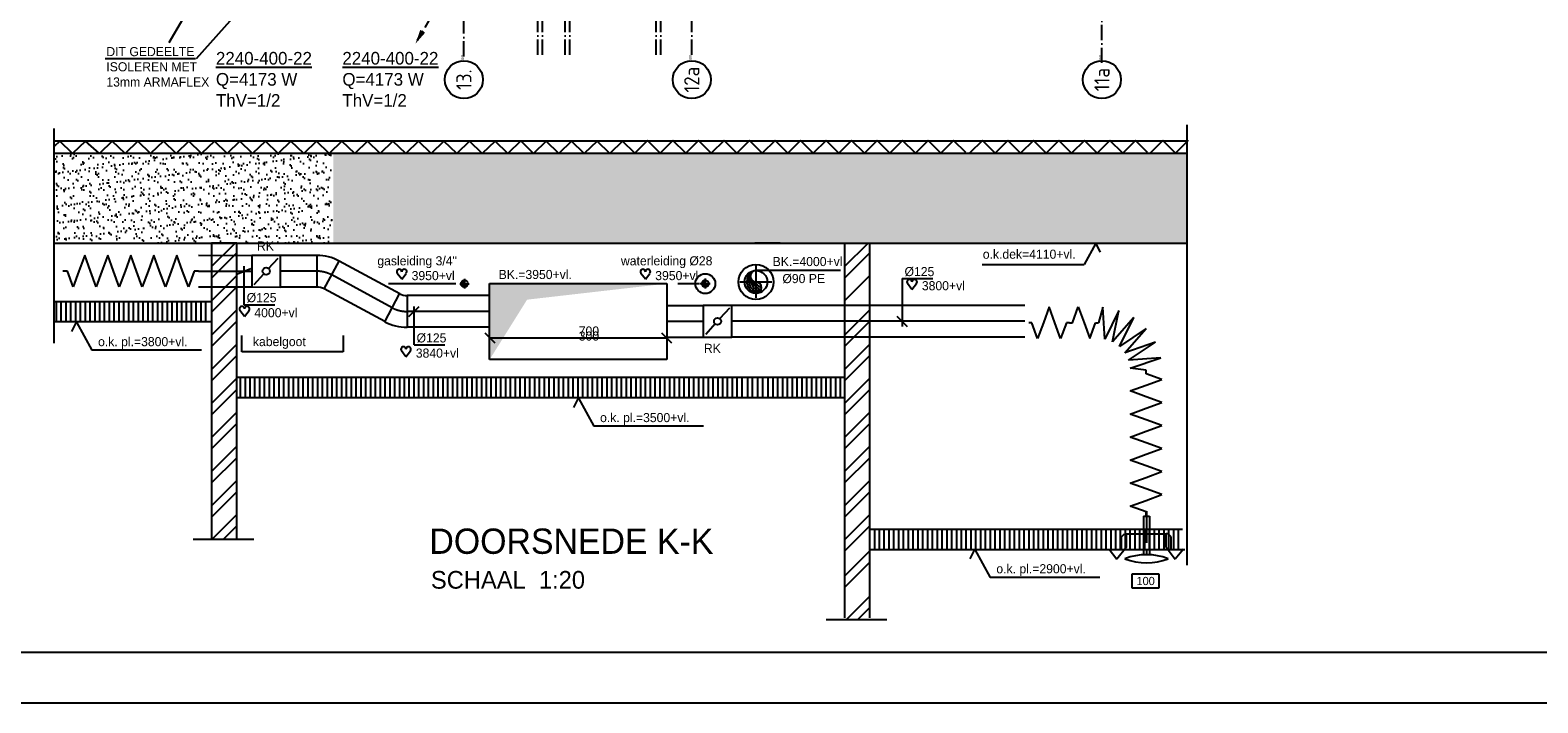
# Model space of a CAD drawing. Extents: x -41378 to 114803, y -24080 to 82188.
# Tile 4 of 137: x 7225 to 37000, y -1912 to 11378. Entities that reach past the tile are written whole.
import ezdxf
from ezdxf.enums import TextEntityAlignment as Align

# ---------------------------------------------------------------- set-up
doc = ezdxf.new("R2010")
doc.units = 0
doc.header["$LTSCALE"] = 50
for name, pattern in [('CENTER', [20, 12.5, -2.5, 2.5, -2.5]), ('CENTER2', [11.25, 7.5, -1.25, 1.25, -1.25]), ('CENTER4', [5, 3.125, -0.625, 0.625, -0.625]), ('DASHDOT', [9, 6, -1.5, 0, -1.5])]:
    doc.linetypes.add(name, pattern=pattern)
doc.layers.get('0').update_dxf_attribs({"linetype": 'CONTINUOUS'})
for name, color, linetype in [('00KAD025', 2, 'CONTINUOUS'), ('00KAD070', 5, 'CONTINUOUS'), ('AL$7----_STRAMIEN', 1, 'DASHDOT'), ('ALN-----_BLOCKNAAM', 2, 'CONTINUOUS'), ('BOUW', 8, 'CONTINUOUS'), ('WI561---', 1, 'CONTINUOUS'), ('WL5332--', 4, 'CONTINUOUS'), ('WL561---_AANVOER', 4, 'CONTINUOUS'), ('WL561---_RETOUR', 4, 'CONTINUOUS'), ('WL570---', 3, 'CONTINUOUS'), ('WL570---_HARTLIJN', 7, 'CONTINUOUS'), ('WL570---_RETOUR', 3, 'CONTINUOUS'), ('WL570---_TOEVOER', 3, 'CONTINUOUS'), ('WM521---', 1, 'CONTINUOUS'), ('WM561---', 1, 'CONTINUOUS'), ('WM570---', 1, 'CONTINUOUS')]:
    doc.layers.add(name, color=color, linetype=linetype)
doc.layers.get('0').freeze()
doc.styles.add('BURO-018', font='BUROFONT.shx', dxfattribs={"height": 90})
doc.styles.add('BURO-025', font='BUROFONT.shx', dxfattribs={"height": 250})
doc.styles.add('BURO-035', font='BUROFONT.shx', dxfattribs={"height": 350})
doc.styles.add('BURO-050', font='BUROFONT.shx', dxfattribs={"height": 500})
doc.styles.get("Standard").update_dxf_attribs({"font": 'ISOCP'})
pattern_1 = [(37.5, (155872, 54031.05), (-8.00016, 244.70662), [0, -193.04, 0, -215.9, 0, -206.375]), (7.5, (155872, 54031.05), (224.76164, 358.41255), [0, -104.14, 0, -173.99, 0, -66.675]), (327.5, (155715.8, 54031.05), (395.49619, 0.7186), [0, -63.5, 0, -228.6, 0, -298.45]), (317.5, (155715.8, 54031.05), (381.7782, 111.46466), [0, -31.75, 0, -149.86, 0, -171.45])]

# ---------------------------------------------------------------- blocks, each defined once
blk = doc.blocks.new('1011')
at = {"layer": 'AL$7----_STRAMIEN', "color": 7, "linetype": 'CONTINUOUS'}
blk.add_circle((-750, 0), 750, dxfattribs=at)
at = {"layer": 'ALN-----_BLOCKNAAM', "linetype": 'CONTINUOUS'}
blk.add_text('1011', height=100, dxfattribs=at).set_placement((0, 0))
blk = doc.blocks.new('LDV2108')
at = {"color": 0, "linetype": 'CONTINUOUS'}
for p, q in [((-0.25, -0.43), (-1.19, -2.06)), ((-2.87, -4.98), (-3.81, -6.6)), ((-1.56, -2.71), (-2.5, -4.33)), ((-4.19, -7.25), (-5.12, -8.88)), ((-5.5, -9.53), (-6.44, -11.15))]:
    blk.add_line(p, q, dxfattribs=at)
blk.add_lwpolyline([(-6.75, -11.69, 0, 1, 0), (-5.5, -9.53, 1, 1, 0)], format="xyseb", dxfattribs=at)
blk.add_circle((0, 0), 0.5, dxfattribs=at)
blk = doc.blocks.new('LDV4107')
at = {"color": 0, "linetype": 'CONTINUOUS'}
blk.add_line((-0.25, -0.43), (-6.75, -11.69), dxfattribs=at)
blk.add_lwpolyline([(-0.25, -0.43, 0, 1, 0), (-1.5, -2.6, 1, 1, 0)], format="xyseb", dxfattribs=at)
blk.add_circle((0, 0), 0.5, dxfattribs=at)
blk = doc.blocks.new('CVRINFO2')
at = {"color": 0, "linetype": 'CONTINUOUS', "style": 'BURO-025'}
for tag, p in [('CV_TEXT125', (0, 0)), ('CV_TEXT225', (0, -4.17)), ('CV_TEXT325', (0, -8.33)), ('CV_TEXT425', (0, -12.5))]:
    blk.add_attdef(tag, p, '', height=2.5, dxfattribs=at)
blk = doc.blocks.new('HART')
at = {"color": 1}
for q in [(-40, 52), (40, 52)]:
    blk.add_line((0, 0), q, dxfattribs=at)
for centre, start, end in [((-22, 66), 0, 217.1867), ((22, 66), 322.8133, 180)]:
    blk.add_arc(centre, 22.1, start, end, dxfattribs=at)
blk = doc.blocks.new('LU-2-KIZ')
at = {"color": 0, "linetype": 'CONTINUOUS'}
for p, q in [((-0.5, 0.5), (0.5, 0.5)), ((-0.5, -0.5), (-0.5, 0.5)), ((0.5, 0.5), (0.5, -0.5)), ((0.5, -0.5), (-0.5, -0.5))]:
    blk.add_line(p, q, dxfattribs=at)
for points in [[(-0.5, 0.5), (-0.2887, 0.2887), (0.5, 0.5)], [(-0.5, 0.5), (-0.2887, 0.2887), (-0.5, -0.5)]]:
    blk.add_solid(points, dxfattribs=at)
blk = doc.blocks.new('LU-1D-K-7D')
at = {"color": 0, "linetype": 'CONTINUOUS'}
for p, q in [((-0.5, 62.5), (0.5, 62.5)), ((-0.5, -62.5), (0.5, -62.5))]:
    blk.add_line(p, q, dxfattribs=at)
at = {"layer": 'WL570---_HARTLIJN', "linetype": 'CENTER2'}
blk.add_line((-0.5, 0), (0.5, 0), dxfattribs=at)
blk = doc.blocks.new('LU-1D-B--1-7D1C7D')
at = {"color": 0, "linetype": 'CONTINUOUS'}
for p, q in [((-31.2, -62.5), (-31.2, 62.5)), ((56.9, 40.6), (-1.8, -69.8))]:
    blk.add_line(p, q, dxfattribs=at)
for radius in [187.5, 62.5]:
    blk.add_arc((-31.2, -125), radius, 62, 90, dxfattribs=at)
at = {"layer": 'WL570---_HARTLIJN', "linetype": 'CENTER4'}
blk.add_arc((-31.2, -125), 125, 62, 90, dxfattribs=at)
blk = doc.blocks.new('LU-1D-B-1-7D1C7D')
at = {"color": 0, "linetype": 'CONTINUOUS'}
for p, q in [((-31.2, 62.5), (-31.2, -62.5)), ((56.9, -40.6), (-1.8, 69.8))]:
    blk.add_line(p, q, dxfattribs=at)
for radius in [62.5, 187.5]:
    blk.add_arc((-31.2, 125), radius, 270, 298, dxfattribs=at)
at = {"layer": 'WL570---_HARTLIJN', "linetype": 'CENTER4'}
blk.add_arc((-31.2, 125), 125, 270, 298, dxfattribs=at)
blk = doc.blocks.new('LU-1D-KL1-7D71')
at = {"color": 0, "linetype": 'CONTINUOUS'}
for p, q in [((-56.5, 62.5), (-56.5, -62.5)), ((56.5, 62.5), (-56.5, 62.5)), ((56.5, -62.5), (56.5, 62.5)), ((47, 52), (9.5, 10.5)), ((-9.5, -10.5), (-47, -52)), ((-56.5, -62.5), (56.5, -62.5))]:
    blk.add_line(p, q, dxfattribs=at)
blk.add_circle((0, 0), 14.1, dxfattribs=at)
blk = doc.blocks.new('LU-1D-F-7D218')
at = {"color": 0, "linetype": 'CONTINUOUS'}
for p, q in [((-250.2, 0), (-227.5, 62.5)), ((-227.5, 62.5), (-204.7, 0)), ((-159.2, 0), (-136.5, 62.5)), ((-136.5, 62.5), (-113.7, 0)), ((-68.2, 0), (-45.5, 62.5)), ((-45.5, 62.5), (-22.7, 0)), ((22.7, 0), (45.5, 62.5)), ((45.5, 62.5), (68.2, 0)), ((113.7, 0), (136.5, 62.5)), ((136.5, 62.5), (159.2, 0)), ((204.7, 0), (227.5, 62.5)), ((227.5, 62.5), (250.2, 0)), ((-268, 0), (-250.2, 0)), ((-204.7, 0), (-182, -62.5)), ((-182, -62.5), (-159.2, 0)), ((-113.7, 0), (-91, -62.5)), ((-91, -62.5), (-68.2, 0)), ((-22.7, 0), (0, -62.5)), ((0, -62.5), (22.7, 0)), ((68.2, 0), (91, -62.5)), ((91, -62.5), (113.7, 0)), ((159.2, 0), (182, -62.5)), ((182, -62.5), (204.7, 0)), ((250.2, 0), (268, 0))]:
    blk.add_line(p, q, dxfattribs=at)
blk = doc.blocks.new('LU-1-KI2')
at = {"color": 0, "linetype": 'CONTINUOUS'}
blk.add_circle((0, 0), 0.5, dxfattribs=at)
for centre, start, end in [((0.098, 0.01), 122.9221, 266.96282), ((0.191, 0.038), 151.65219, 263.78191), ((0.278, 0.084), 174.6069, 260.27165), ((0.354, 0.146), 192.3501, 256.12328), ((0.416, 0.222), 206.10279, 250.64194)]:
    blk.add_arc(centre, 0.5, start, end, dxfattribs=at)
at = {"layer": 'WL570---_HARTLIJN', "linetype": 'CENTER4'}
for p, q in [((0, 0.7), (0, -0.7)), ((-0.7, 0), (0.7, 0))]:
    blk.add_line(p, q, dxfattribs=at)
at = {"layer": 'WL570---_HARTLIJN', "color": 0, "linetype": 'CONTINUOUS'}
for centre, start, end in [((0, 0.25), 90, 270), ((0, -0.25), 270, 90)]:
    blk.add_arc(centre, 0.25, start, end, dxfattribs=at)
blk = doc.blocks.new('LU-ORND')
at = {"color": 0, "linetype": 'CONTINUOUS'}
for p, q in [((-3, 1.5), (-3, -1.5)), ((3, 1.5), (-3, 1.5)), ((3, -1.5), (3, 1.5)), ((-3, -1.5), (3, -1.5))]:
    blk.add_line(p, q, dxfattribs=at)
blk = doc.blocks.new('LU-1D-BF-1-7D5ABB')
at = {"color": 0, "linetype": 'CONTINUOUS'}
for p, q in [((62, 171.1), (0, 187.5)), ((20.4, 48.6), (-75.4, 132.2)), ((-75.4, 132.2), (49.2, 107.1)), ((-64.9, 163.1), (62, 171.1)), ((49.2, 107.1), (-64.9, 163.1)), ((-187.5, 0), (-179.3, 62.8)), ((-179.3, 62.8), (-138.7, -57.7)), ((-138.7, -57.7), (-147.3, 69.1)), ((-147.3, 69.1), (-76.9, -36.7)), ((-76.9, -36.7), (-118.1, 83.6)), ((-118.1, 83.6), (-22.7, -0.5)), ((-22.7, -0.5), (-93.5, 105.1)), ((-93.5, 105.1), (20.4, 48.6))]:
    blk.add_line(p, q, dxfattribs=at)
blk = doc.blocks.new('LU-1D-F-7D23D')
at = {"color": 0, "linetype": 'CONTINUOUS'}
for p, q in [((-273, 0), (-250.2, 62.5)), ((-250.2, 62.5), (-227.5, 0)), ((-182, 0), (-159.2, 62.5)), ((-159.2, 62.5), (-136.5, 0)), ((-91, 0), (-68.2, 62.5)), ((-68.2, 62.5), (-45.5, 0)), ((0, 0), (22.7, 62.5)), ((22.7, 62.5), (45.5, 0)), ((91, 0), (113.7, 62.5)), ((113.7, 62.5), (136.5, 0)), ((182, 0), (204.7, 62.5)), ((204.7, 62.5), (227.5, 0)), ((-286.7, 0), (-273, 0)), ((-227.5, 0), (-204.7, -62.5)), ((-204.7, -62.5), (-182, 0)), ((-136.5, 0), (-113.7, -62.5)), ((-113.7, -62.5), (-91, 0)), ((-45.5, 0), (-22.7, -62.5)), ((-22.7, -62.5), (0, 0)), ((45.5, 0), (68.2, -62.5)), ((68.2, -62.5), (91, 0)), ((136.5, 0), (159.2, -62.5)), ((159.2, -62.5), (182, 0)), ((227.5, 0), (250.2, -62.5)), ((250.2, -62.5), (273, 0)), ((273, 0), (286.7, 0))]:
    blk.add_line(p, q, dxfattribs=at)
blk = doc.blocks.new('LU-1D-F-7D73')
at = {"color": 0, "linetype": 'CONTINUOUS'}
for p, q in [((-45.5, 0), (-22.7, 62.5)), ((-22.7, 62.5), (0, 0)), ((-57.5, 0), (-45.5, 0)), ((0, 0), (22.7, -62.5)), ((22.7, -62.5), (45.5, 0)), ((45.5, 0), (57.5, 0))]:
    blk.add_line(p, q, dxfattribs=at)
blk = doc.blocks.new('LU-1D-F-7DA1')
at = {"color": 0, "linetype": 'CONTINUOUS'}
for p, q in [((-68.2, 0), (-45.5, 62.5)), ((-45.5, 62.5), (-22.7, 0)), ((22.7, 0), (45.5, 62.5)), ((45.5, 62.5), (68.2, 0)), ((-80.5, 0), (-68.2, 0)), ((-22.7, 0), (0, -62.5)), ((0, -62.5), (22.7, 0)), ((68.2, 0), (80.5, 0))]:
    blk.add_line(p, q, dxfattribs=at)
blk = doc.blocks.new('*U465', base_point=(11451, 6704))
at = {"color": 0, "linetype": 'CONTINUOUS'}
for p, q in [((11321, 6962), (11582, 7070)), ((11451, 6354), (11452, 7116)), ((11451, 6354), (12057, 6354))]:
    blk.add_line(p, q, dxfattribs=at)
at = {"layer": 'WM570---', "color": 1, "linetype": 'CONTINUOUS', "style": 'BURO-018'}
blk.add_text('%%c125', height=180, dxfattribs=at).set_placement((11501, 6404))
blk = doc.blocks.new('*U466', base_point=(24443, 6338))
at = {"color": 0, "linetype": 'CONTINUOUS'}
for p, q in [((24443, 6868), (24443, 5926)), ((24443, 6868), (25049, 6868)), ((24343, 6125), (24543, 5926))]:
    blk.add_line(p, q, dxfattribs=at)
at = {"layer": 'WM570---', "color": 1, "linetype": 'CONTINUOUS', "style": 'BURO-018'}
blk.add_text('%%c125', height=180, dxfattribs=at).set_placement((24493, 6918))
blk = doc.blocks.new('*U467', base_point=(14807, 5508))
at = {"color": 0, "linetype": 'CONTINUOUS'}
for p, q in [((14707, 5721), (14906, 5920)), ((14807, 5158), (14807, 5920)), ((14807, 5158), (15413, 5158))]:
    blk.add_line(p, q, dxfattribs=at)
at = {"layer": 'WM570---', "color": 1, "linetype": 'CONTINUOUS', "style": 'BURO-018'}
blk.add_text('%%c125', height=180, dxfattribs=at).set_placement((14857, 5208))

msp = doc.modelspace()

# ---------------------------------------------------------------- hatches: boundary and pattern name
at = {"layer": 'WL570---_RETOUR'}
h = msp.add_hatch(dxfattribs=at)
h.set_pattern_fill('AR-SAND', color=8, scale=5, style=0)
h.set_pattern_definition(pattern_1)
h.paths.add_polyline_path([(13212.1, 7170.3), (13212.1, 8937.9), (12440.4, 8937.9), (7701.1, 8937.9), (7701.1, 7170.3)])
h = msp.add_hatch(dxfattribs=at)
h.set_pattern_fill('AR-SAND', color=8, scale=5, style=0)
h.set_pattern_definition(pattern_1)
h.paths.add_polyline_path([(29820.5, 7170.3), (30074.7, 7170.3), (30074.7, 8937.9), (29820.5, 8937.9)])
h.paths.add_polyline_path([(29820.5, 7170.3), (29820.5, 8937.9), (27133.9, 8937.9), (27133.9, 7170.3)])
h.paths.add_polyline_path([(27133.9, 7170.3), (27133.9, 8937.9), (22746.3, 8937.9), (22746.3, 7170.3)])
h.paths.add_polyline_path([(22746.3, 7170.3), (22746.3, 8937.9), (19117.6, 8937.9), (19117.6, 7170.3)])
h.paths.add_polyline_path([(19117.6, 7170.3), (19117.6, 8937.9), (16486.1, 8937.9), (13212.1, 8937.9), (13212.1, 7170.3), (16891.6, 7170.3)])

# ---------------------------------------------------------------- linework, layer by layer
at = {"layer": '00KAD025', "linetype": 'CONTINUOUS'}
msp.add_line((-41378.4, -1912.4), (114803.4, -1912.4), dxfattribs=at)
at = {"layer": '00KAD070', "linetype": 'CONTINUOUS'}
msp.add_line((-40378.4, -912.4), (113803.4, -912.4), dxfattribs=at)
at = {"layer": 'AL$7----_STRAMIEN'}
for points in [[(17250, 10891), (17250, 48830.7)], [(17341, 10891), (17341, 48830.7)], [(17791, 10891), (17791, 48830.7)], [(17882, 10891), (17882, 48830.7)], [(19591, 10891), (19591, 48830.7)], [(19682, 10891), (19682, 48830.7)], [(20291, 10891), (20291, 48830.7)], [(28391, 10731.1), (28391, 48830.7)]]:
    msp.add_lwpolyline(points, dxfattribs=at)
at = {"layer": 'AL$7----_STRAMIEN', "color": 1}
msp.add_lwpolyline([(15791, 10859.1), (15791, 23614.5)], dxfattribs=at)
at = {"layer": 'BOUW'}
for p, q in [((7701.1, 5194), (7701.1, 9434.8)), ((30074.7, 807.3), (30074.7, 9509.8)), ((12440.4, 9187.9), (7701.1, 9187.9)), ((12440.4, 8937.9), (7701.1, 8937.9)), ((16891.6, 9187.9), (12440.4, 9187.9)), ((16891.6, 8937.9), (12440.4, 8937.9)), ((30074.7, 8937.9), (16486.1, 8937.9)), ((30074.7, 9187.9), (16865.6, 9187.9)), ((7701.1, 7170.3), (16891.6, 7170.3)), ((16509.9, 7170.3), (30074.7, 7170.3)), ((7743.9, 5620.3), (7743.9, 6013.4)), ((7839.1, 5620.3), (7839.1, 6013.4)), ((7934.4, 5620.3), (7934.4, 6013.4)), ((8029.6, 5620.3), (8029.6, 6013.4)), ((8124.9, 5620.3), (8124.9, 6013.4)), ((8220.1, 5620.3), (8220.1, 6013.4)), ((8315.4, 5620.3), (8315.4, 6013.4)), ((8410.6, 5620.3), (8410.6, 6013.4)), ((8505.9, 5620.3), (8505.9, 6013.4)), ((8601.1, 5620.3), (8601.1, 6013.4)), ((8696.4, 5620.3), (8696.4, 6013.4)), ((8791.6, 5620.3), (8791.6, 6013.4)), ((8886.9, 5620.3), (8886.9, 6013.4)), ((8982.1, 5620.3), (8982.1, 6013.4)), ((9077.4, 5620.3), (9077.4, 6013.4)), ((9172.6, 5620.3), (9172.6, 6013.4)), ((9267.9, 5620.3), (9267.9, 6013.4)), ((9363.1, 5620.3), (9363.1, 6013.4)), ((9458.4, 5620.3), (9458.4, 6013.4)), ((9553.6, 5620.3), (9553.6, 6013.4)), ((9648.9, 5620.3), (9648.9, 6013.4)), ((9744.1, 5620.3), (9744.1, 6013.4)), ((9839.4, 5620.3), (9839.4, 6013.4)), ((9934.6, 5620.3), (9934.6, 6013.4)), ((10029.9, 5620.3), (10029.9, 6013.4)), ((10125.1, 5620.3), (10125.1, 6013.4)), ((10220.4, 5620.3), (10220.4, 6013.4)), ((10315.6, 5620.3), (10315.6, 6013.4)), ((10410.9, 5620.3), (10410.9, 6013.4)), ((10506.1, 5620.3), (10506.1, 6013.4)), ((10601.4, 5620.3), (10601.4, 6013.4)), ((10696.6, 5620.3), (10696.6, 6013.4)), ((11379.5, 4120.3), (11379.5, 4513.4)), ((11474.7, 4120.3), (11474.7, 4513.4)), ((11570, 4120.3), (11570, 4513.4)), ((11665.2, 4120.3), (11665.2, 4513.4)), ((11760.5, 4120.3), (11760.5, 4513.4)), ((11855.7, 4120.3), (11855.7, 4513.4)), ((11951, 4120.3), (11951, 4513.4)), ((12046.2, 4120.3), (12046.2, 4513.4)), ((12141.5, 4120.3), (12141.5, 4513.4)), ((12236.7, 4120.3), (12236.7, 4513.4)), ((12332, 4120.3), (12332, 4513.4)), ((12427.2, 4120.3), (12427.2, 4513.4)), ((12522.5, 4120.3), (12522.5, 4513.4)), ((12617.7, 4120.3), (12617.7, 4513.4)), ((12713, 4120.3), (12713, 4513.4)), ((12808.2, 4120.3), (12808.2, 4513.4)), ((12903.5, 4120.3), (12903.5, 4513.4)), ((12998.7, 4120.3), (12998.7, 4513.4)), ((13094, 4120.3), (13094, 4513.4)), ((13189.2, 4120.3), (13189.2, 4513.4)), ((13284.5, 4120.3), (13284.5, 4513.4)), ((13379.7, 4120.3), (13379.7, 4513.4)), ((13475, 4120.3), (13475, 4513.4)), ((13570.2, 4120.3), (13570.2, 4513.4)), ((13665.5, 4120.3), (13665.5, 4513.4)), ((13760.7, 4120.3), (13760.7, 4513.4)), ((13856, 4120.3), (13856, 4513.4)), ((13951.2, 4120.3), (13951.2, 4513.4)), ((14046.5, 4120.3), (14046.5, 4513.4)), ((14141.7, 4120.3), (14141.7, 4513.4)), ((14237, 4120.3), (14237, 4513.4)), ((14332.2, 4120.3), (14332.2, 4513.4)), ((14427.5, 4120.3), (14427.5, 4513.4)), ((14522.7, 4120.3), (14522.7, 4513.4)), ((14618, 4120.3), (14618, 4513.4)), ((14713.2, 4120.3), (14713.2, 4513.4)), ((14808.5, 4120.3), (14808.5, 4513.4)), ((14903.7, 4120.3), (14903.7, 4513.4)), ((14999, 4120.3), (14999, 4513.4)), ((15094.2, 4120.3), (15094.2, 4513.4)), ((15189.5, 4120.3), (15189.5, 4513.4)), ((15284.7, 4120.3), (15284.7, 4513.4)), ((15380, 4120.3), (15380, 4513.4)), ((15475.2, 4120.3), (15475.2, 4513.4)), ((15570.5, 4120.3), (15570.5, 4513.4)), ((15665.7, 4120.3), (15665.7, 4513.4)), ((15761, 4120.3), (15761, 4513.4)), ((15856.2, 4120.3), (15856.2, 4513.4)), ((15951.5, 4120.3), (15951.5, 4513.4)), ((16046.7, 4120.3), (16046.7, 4513.4)), ((16142, 4120.3), (16142, 4513.4)), ((16237.2, 4120.3), (16237.2, 4513.4)), ((16332.5, 4120.3), (16332.5, 4513.4)), ((16427.7, 4120.3), (16427.7, 4513.4)), ((16523, 4120.3), (16523, 4513.4)), ((16618.2, 4120.3), (16618.2, 4513.4)), ((16713.5, 4120.3), (16713.5, 4513.4)), ((16808.7, 4120.3), (16808.7, 4513.4)), ((16904, 4120.3), (16904, 4513.4)), ((16999.2, 4120.3), (16999.2, 4513.4)), ((17094.5, 4120.3), (17094.5, 4513.4)), ((17189.7, 4120.3), (17189.7, 4513.4)), ((17285, 4120.3), (17285, 4513.4)), ((17380.2, 4120.3), (17380.2, 4513.4)), ((17475.5, 4120.3), (17475.5, 4513.4)), ((17570.7, 4120.3), (17570.7, 4513.4)), ((17666, 4120.3), (17666, 4513.4)), ((17761.2, 4120.3), (17761.2, 4513.4)), ((17856.5, 4120.3), (17856.5, 4513.4)), ((17951.7, 4120.3), (17951.7, 4513.4)), ((18047, 4120.3), (18047, 4513.4)), ((18142.2, 4120.3), (18142.2, 4513.4)), ((18237.5, 4120.3), (18237.5, 4513.4)), ((18332.7, 4120.3), (18332.7, 4513.4)), ((18428, 4120.3), (18428, 4513.4)), ((18523.2, 4120.3), (18523.2, 4513.4)), ((18618.5, 4120.3), (18618.5, 4513.4)), ((18713.7, 4120.3), (18713.7, 4513.4)), ((18809, 4120.3), (18809, 4513.4)), ((18904.2, 4120.3), (18904.2, 4513.4)), ((18999.5, 4120.3), (18999.5, 4513.4)), ((19094.7, 4120.3), (19094.7, 4513.4)), ((19190, 4120.3), (19190, 4513.4)), ((19285.2, 4120.3), (19285.2, 4513.4)), ((19380.5, 4120.3), (19380.5, 4513.4)), ((19475.7, 4120.3), (19475.7, 4513.4)), ((19571, 4120.3), (19571, 4513.4)), ((19666.2, 4120.3), (19666.2, 4513.4)), ((19761.5, 4120.3), (19761.5, 4513.4)), ((19856.7, 4120.3), (19856.7, 4513.4)), ((19952, 4120.3), (19952, 4513.4)), ((20047.2, 4120.3), (20047.2, 4513.4)), ((20142.5, 4120.3), (20142.5, 4513.4)), ((20237.7, 4120.3), (20237.7, 4513.4)), ((20333, 4120.3), (20333, 4513.4)), ((20428.2, 4120.3), (20428.2, 4513.4)), ((20523.5, 4120.3), (20523.5, 4513.4)), ((20618.7, 4120.3), (20618.7, 4513.4)), ((20714, 4120.3), (20714, 4513.4)), ((20809.2, 4120.3), (20809.2, 4513.4)), ((20904.5, 4120.3), (20904.5, 4513.4)), ((20999.7, 4120.3), (20999.7, 4513.4)), ((21095, 4120.3), (21095, 4513.4)), ((21190.2, 4120.3), (21190.2, 4513.4)), ((21285.5, 4120.3), (21285.5, 4513.4)), ((21395.3, 4120.3), (21395.3, 4513.4)), ((21490.5, 4120.3), (21490.5, 4513.4)), ((21597.2, 4120.3), (21597.2, 4513.4)), ((21692.4, 4120.3), (21692.4, 4513.4)), ((21802.3, 4120.3), (21802.3, 4513.4)), ((21897.5, 4120.3), (21897.5, 4513.4)), ((21992.8, 4120.3), (21992.8, 4513.4)), ((22088, 4120.3), (22088, 4513.4)), ((22183.3, 4120.3), (22183.3, 4513.4)), ((22278.5, 4120.3), (22278.5, 4513.4)), ((22373.8, 4120.3), (22373.8, 4513.4)), ((22469, 4120.3), (22469, 4513.4)), ((22564.3, 4120.3), (22564.3, 4513.4)), ((22659.5, 4120.3), (22659.5, 4513.4)), ((22754.8, 4120.3), (22754.8, 4513.4)), ((22850, 4120.3), (22850, 4513.4)), ((22945.3, 4120.3), (22945.3, 4513.4)), ((23040.5, 4120.3), (23040.5, 4513.4)), ((23135.8, 4120.3), (23135.8, 4513.4)), ((23231, 4120.3), (23231, 4513.4)), ((23808, 1120.3), (23808, 1513.4)), ((23998.5, 1120.3), (23998.5, 1513.4)), ((24093.7, 1120.3), (24093.7, 1513.4)), ((24189, 1120.3), (24189, 1513.4)), ((24284.2, 1120.3), (24284.2, 1513.4)), ((24379.5, 1120.3), (24379.5, 1513.4)), ((24474.7, 1120.3), (24474.7, 1513.4)), ((24570, 1120.3), (24570, 1513.4)), ((24665.2, 1120.3), (24665.2, 1513.4)), ((24760.5, 1120.3), (24760.5, 1513.4)), ((24855.7, 1120.3), (24855.7, 1513.4)), ((24951, 1120.3), (24951, 1513.4)), ((25046.2, 1120.3), (25046.2, 1513.4)), ((25141.5, 1120.3), (25141.5, 1513.4)), ((25236.7, 1120.3), (25236.7, 1513.4)), ((25332, 1120.3), (25332, 1513.4)), ((25427.2, 1120.3), (25427.2, 1513.4)), ((25522.5, 1120.3), (25522.5, 1513.4)), ((25617.7, 1120.3), (25617.7, 1513.4)), ((25713, 1120.3), (25713, 1513.4)), ((25808.2, 1120.3), (25808.2, 1513.4)), ((25903.5, 1120.3), (25903.5, 1513.4)), ((25998.7, 1120.3), (25998.7, 1513.4)), ((26094, 1120.3), (26094, 1513.4)), ((26189.3, 1120.3), (26189.3, 1513.4)), ((26284.6, 1120.3), (26284.6, 1513.4)), ((26379.8, 1120.3), (26379.8, 1513.4)), ((26475.1, 1120.3), (26475.1, 1513.4)), ((26570.3, 1120.3), (26570.3, 1513.4)), ((26665.6, 1120.3), (26665.6, 1513.4)), ((26760.8, 1120.3), (26760.8, 1513.4)), ((26856.1, 1120.3), (26856.1, 1513.4)), ((26951.3, 1120.3), (26951.3, 1513.4)), ((27046.6, 1120.3), (27046.6, 1513.4)), ((27141.8, 1120.3), (27141.8, 1513.4)), ((27237.1, 1120.3), (27237.1, 1513.4)), ((27332.3, 1120.3), (27332.3, 1513.4)), ((27427.6, 1120.3), (27427.6, 1513.4)), ((27522.8, 1120.3), (27522.8, 1513.4)), ((27618.1, 1120.3), (27618.1, 1513.4)), ((27713.3, 1120.3), (27713.3, 1513.4)), ((27808.6, 1120.3), (27808.6, 1513.4)), ((27903.8, 1120.3), (27903.8, 1513.4)), ((27999.1, 1120.3), (27999.1, 1513.4)), ((28094.3, 1120.3), (28094.3, 1513.4)), ((28189.6, 1120.3), (28189.6, 1513.4)), ((28284.8, 1120.3), (28284.8, 1513.4)), ((28380.1, 1120.3), (28380.1, 1513.4)), ((28475.3, 1120.3), (28475.3, 1513.4)), ((28570.6, 1120.3), (28570.6, 1513.4)), ((28665.8, 1120.3), (28665.8, 1513.4)), ((28761.1, 1120.3), (28761.1, 1513.4)), ((28856.5, 1120.3), (28856.5, 1513.4)), ((28951.7, 1120.3), (28951.7, 1513.4)), ((29047, 1120.3), (29047, 1513.4)), ((29142.2, 1120.3), (29142.2, 1513.4)), ((29237.5, 1120.3), (29237.5, 1513.4)), ((29332.7, 1120.3), (29332.7, 1513.4)), ((29428, 1120.3), (29428, 1513.4)), ((29523.4, 1120.3), (29523.4, 1513.4)), ((29618.6, 1120.3), (29618.6, 1513.4)), ((29713.9, 1120.3), (29713.9, 1513.4)), ((29809.1, 1120.3), (29809.1, 1513.4)), ((29904.4, 1120.3), (29904.4, 1513.4))]:
    msp.add_line(p, q, dxfattribs=at)
for centre, radius in [((20558, 6370.3), 196.6), ((21558, 6404.2), 346)]:
    msp.add_circle(centre, radius, dxfattribs=at)
at = {"layer": 'WL5332--'}
msp.add_line((28878.6, 1427), (29659.8, 1427), dxfattribs=at)
at = {"layer": 'WL570---', "color": 8}
for p, q in [((10808, 6705.7), (11272.6, 7170.3)), ((23308, 6705.7), (23772.6, 7170.3)), ((10808, 6481.2), (11308, 6981.2)), ((23308, 6481.2), (23808, 6981.2)), ((10808, 6032.2), (11308, 6532.2)), ((10808, 5807.7), (11308, 6307.7)), ((23308, 6032.2), (23808, 6532.2)), ((10808, 5350.3), (11308, 5850.3)), ((23308, 5350.3), (23808, 5850.3)), ((10808, 5125.8), (11308, 5625.8)), ((23308, 5125.8), (23808, 5625.8)), ((10808, 4676.8), (11308, 5176.8)), ((23308, 4676.8), (23808, 5176.8)), ((10808, 4452.3), (11308, 4952.3)), ((23308, 4452.3), (23808, 4952.3)), ((10808, 4003.3), (11308, 4503.3)), ((23308, 4003.3), (23808, 4503.3)), ((10808, 3778.8), (11308, 4278.8)), ((23308, 3778.8), (23808, 4278.8)), ((10808, 3329.8), (11308, 3829.8)), ((10808, 3105.3), (11308, 3605.3)), ((23308, 3329.8), (23808, 3829.8)), ((23308, 3105.3), (23808, 3605.3)), ((10808, 2656.2), (11308, 3156.2)), ((23308, 2656.2), (23808, 3156.2)), ((10808, 2431.7), (11308, 2931.7)), ((23308, 2431.7), (23808, 2931.7)), ((10808, 1982.7), (11308, 2482.7)), ((23308, 1982.7), (23808, 2482.7)), ((10808, 1758.2), (11308, 2258.2)), ((23308, 1758.2), (23808, 2258.2)), ((10819.6, 1320.9), (11308, 1809.2)), ((23319.6, 1320.9), (23808, 1809.2)), ((11044.2, 1320.9), (11308, 1584.7)), ((23308, 1084.7), (23808, 1584.7)), ((23308, 593.9), (23808, 1093.9)), ((23308, 369.4), (23808, 869.4)), ((23347.5, -267.4), (23808, 193.1)), ((23572, -267.4), (23808, -31.4))]:
    msp.add_line(p, q, dxfattribs=at)
at = {"layer": 'WL570---', "color": 1}
msp.add_line((21562, 6636.6), (23229.1, 6636.6), dxfattribs=at)
at = {"layer": 'WL570---', "color": 6}
for p, q in [((11406.8, 5022.7), (11406.8, 5347.7)), ((13406.8, 5347.7), (13406.8, 5022.7)), ((13406.8, 5022.7), (11406.8, 5022.7))]:
    msp.add_line(p, q, dxfattribs=at)
at = {"layer": 'WL570---_RETOUR', "color": 8}
for p, q in [((10808, 7170.3), (10808, 3620.3)), ((11308, 7170.3), (10808, 7170.3)), ((11308, 3620.3), (11308, 7170.3)), ((22038, 7170.3), (21538, 7170.3)), ((23308, 7170.3), (23308, 3620.3)), ((23808, 3620.3), (23808, 7170.3)), ((7701.1, 6020.3), (10808, 6020.3)), ((7701.1, 5620.3), (10808, 5620.3)), ((11315.9, 4520.3), (23292.9, 4520.3)), ((11308, 4120.3), (23292.9, 4120.3)), ((10808, 3620.3), (10808, 1320.9)), ((11308, 1320.9), (11308, 3620.3)), ((23308, 3620.3), (23308, -235.7)), ((23808, -235.7), (23808, 3620.3)), ((23808, 1520.3), (29984.1, 1520.3)), ((23903.2, 1120.3), (23903.2, 1513.4)), ((10445.3, 1320.9), (11644.6, 1320.9)), ((23808, 1120.3), (29984.1, 1120.3)), ((23808, 1120.3), (30028.5, 1120.3)), ((22945.3, -267.4), (24144.6, -267.4))]:
    msp.add_line(p, q, dxfattribs=at)
at = {"layer": 'WL570---_TOEVOER', "color": 1}
for p, q in [((15634.3, 6368.5), (14301.2, 6368.5)), ((20445.4, 6368.5), (20016.3, 6368.5))]:
    msp.add_line(p, q, dxfattribs=at)
at = {"layer": 'WL570---_TOEVOER'}
for p, q in [((29210.6, 1774.2), (29210.6, 1012.8)), ((29210.6, 1774.2), (29327.8, 1774.2)), ((29327.8, 1774.2), (29327.8, 1013.1))]:
    msp.add_line(p, q, dxfattribs=at)
for centre, start, end in [((29272.7, -177.1), 68.89916, 111.10084), ((29272.7, 2046.1), 248.89916, 291.10084)]:
    msp.add_arc(centre, 1191.5, start, end, dxfattribs=at)
at = {"layer": 'WM521---', "linetype": 'CENTER'}
msp.add_line((29269.2, 1872.1), (29269.2, 1014.4), dxfattribs=at)
at = {"layer": 'WM561---', "color": 9}
for p, q in [((7811.4, 9187.9), (7701.1, 9078.5)), ((8063.3, 8937.9), (7811.4, 9187.9)), ((8315.2, 9187.9), (8063.3, 8937.9)), ((8595.9, 8937.9), (8315.2, 9187.9)), ((8847.8, 9187.9), (8595.9, 8937.9)), ((9099.7, 8937.9), (8847.8, 9187.9)), ((9351.6, 9187.9), (9099.7, 8937.9)), ((9603.6, 8937.9), (9351.6, 9187.9)), ((9855.5, 9187.9), (9603.6, 8937.9)), ((10107.4, 8937.9), (9855.5, 9187.9)), ((10359.3, 9187.9), (10107.4, 8937.9)), ((10611.3, 8937.9), (10359.3, 9187.9)), ((10863.2, 9187.9), (10611.3, 8937.9)), ((11115.1, 8937.9), (10863.2, 9187.9)), ((11367.1, 9187.9), (11115.1, 8937.9)), ((11619, 8937.9), (11367.1, 9187.9)), ((11870.9, 9187.9), (11619, 8937.9)), ((12122.8, 8937.9), (11870.9, 9187.9)), ((12374.8, 9187.9), (12122.8, 8937.9)), ((12626.7, 8937.9), (12374.8, 9187.9)), ((12878.6, 9187.9), (12626.7, 8937.9)), ((13130.5, 8937.9), (12878.6, 9187.9)), ((13382.5, 9187.9), (13130.5, 8937.9)), ((13634.4, 8937.9), (13382.5, 9187.9)), ((13886.3, 9187.9), (13634.4, 8937.9)), ((14138.3, 8937.9), (13886.3, 9187.9)), ((14390.2, 9187.9), (14138.3, 8937.9)), ((14642.1, 8937.9), (14390.2, 9187.9)), ((14894, 9187.9), (14642.1, 8937.9)), ((15146, 8937.9), (14894, 9187.9)), ((15397.9, 9187.9), (15146, 8937.9)), ((15649.8, 8937.9), (15397.9, 9187.9)), ((15901.7, 9187.9), (15649.8, 8937.9)), ((16153.7, 8937.9), (15901.7, 9187.9)), ((16405.6, 9187.9), (16153.7, 8937.9)), ((16657.5, 8937.9), (16405.6, 9187.9)), ((16912.3, 9190.8), (16657.5, 8937.9)), ((17167.2, 8937.9), (16912.3, 9190.8)), ((17416.2, 9185), (17167.2, 8937.9)), ((17665.2, 8937.9), (17416.2, 9185)), ((17917.2, 9187.9), (17665.2, 8937.9)), ((18169.1, 8937.9), (17917.2, 9187.9)), ((18421, 9187.9), (18169.1, 8937.9)), ((18672.9, 8937.9), (18421, 9187.9)), ((18924.9, 9187.9), (18672.9, 8937.9)), ((19164.4, 8950.2), (18924.9, 9187.9)), ((19416.3, 9200.2), (19164.4, 8950.2)), ((19668.2, 8950.2), (19416.3, 9200.2)), ((19920.2, 9200.2), (19668.2, 8950.2)), ((20172.1, 8950.2), (19920.2, 9200.2)), ((20424, 9200.2), (20172.1, 8950.2)), ((20675.9, 8950.2), (20424, 9200.2)), ((20927.9, 9200.2), (20675.9, 8950.2)), ((21179.8, 8950.2), (20927.9, 9200.2)), ((21431.7, 9200.2), (21179.8, 8950.2)), ((21683.6, 8950.2), (21431.7, 9200.2)), ((21935.6, 9200.2), (21683.6, 8950.2)), ((22187.5, 8950.2), (21935.6, 9200.2)), ((22439.4, 9200.2), (22187.5, 8950.2)), ((22691.4, 8950.2), (22439.4, 9200.2)), ((22943.3, 9200.2), (22691.4, 8950.2)), ((23195.2, 8950.2), (22943.3, 9200.2)), ((23447.1, 9200.2), (23195.2, 8950.2)), ((23699.1, 8950.2), (23447.1, 9200.2)), ((23951, 9200.2), (23699.1, 8950.2)), ((24202.9, 8950.2), (23951, 9200.2)), ((24454.8, 9200.2), (24202.9, 8950.2)), ((24706.8, 8950.2), (24454.8, 9200.2)), ((24958.7, 9200.2), (24706.8, 8950.2)), ((25210.6, 8950.2), (24958.7, 9200.2)), ((25462.5, 9200.2), (25210.6, 8950.2)), ((25702.1, 8962.6), (25462.5, 9200.2)), ((26029.6, 9200.2), (25777.6, 8950.2)), ((26281.5, 8950.2), (26029.6, 9200.2)), ((26533.4, 9200.2), (26281.5, 8950.2)), ((26785.3, 8950.2), (26533.4, 9200.2)), ((27037.3, 9200.2), (26785.3, 8950.2)), ((27289.2, 8950.2), (27037.3, 9200.2)), ((27541.1, 9200.2), (27289.2, 8950.2)), ((27793, 8950.2), (27541.1, 9200.2)), ((28045, 9200.2), (27793, 8950.2)), ((28296.9, 8950.2), (28045, 9200.2)), ((28548.8, 9200.2), (28296.9, 8950.2)), ((28800.8, 8950.2), (28548.8, 9200.2)), ((29052.7, 9200.2), (28800.8, 8950.2)), ((29292.2, 8962.6), (29052.7, 9200.2)), ((29592.8, 9200.2), (29340.8, 8950.2)), ((29844.7, 8950.2), (29592.8, 9200.2)), ((30096.6, 9200.2), (29844.7, 8950.2))]:
    msp.add_line(p, q, dxfattribs=at)
at = {"layer": 'WM561---'}
for p, q in [((26026.9, 6750.4), (28042.3, 6750.4)), ((10611.3, 5054.1), (8440.6, 5054.1)), ((20524.9, 3554.1), (18354.3, 3554.1)), ((28351.5, 567.2), (26180.8, 567.2))]:
    msp.add_line(p, q, dxfattribs=at)
at = {"layer": 'WM570---'}
for p, q in [((12410.2, 12952.8), (10501.8, 10808.4)), ((10490.5, 10808.4), (8706.3, 10808.4)), ((28268.2, 7170.3), (28042.3, 6750.4)), ((28362, 6991.8), (28268.2, 7170.3)), ((8049.5, 5422.3), (8143.1, 5607.2)), ((8143.1, 5607.2), (8440.6, 5054.1)), ((17963.2, 3922.3), (18056.8, 4107.2)), ((18056.8, 4107.2), (18354.3, 3554.1)), ((28780.9, 1368.4), (28839.5, 1427)), ((28780.9, 1124.3), (28780.9, 1368.4)), ((28839.5, 1427), (28878.6, 1427)), ((29698.9, 1427), (29659.8, 1427)), ((29757.5, 1368.4), (29698.9, 1427)), ((29757.5, 1124.3), (29757.5, 1368.4)), ((25789.8, 935.4), (25883.4, 1120.3)), ((25883.4, 1120.3), (26180.8, 567.2))]:
    msp.add_line(p, q, dxfattribs=at)
at = {"layer": 'WM570---', "color": 1, "linetype": 'CONTINUOUS'}
for p, q in [((16410.1, 5194.6), (16210.7, 5394)), ((19898.4, 5194.6), (19699, 5394)), ((19812.8, 5294.3), (16276.1, 5294.3))]:
    msp.add_line(p, q, dxfattribs=at)
at = {"layer": 'WM570---', "color": 4}
for p, q in [((28878.6, 1163.3), (28878.6, 1427)), ((29659.8, 1163.3), (29659.8, 1427)), ((28536.8, 1124.3), (28687, 929)), ((28878.6, 1163.3), (28687, 929)), ((29659.8, 1163.3), (29835.6, 929)), ((30001.6, 1124.3), (29835.6, 929))]:
    msp.add_line(p, q, dxfattribs=at)

# ---------------------------------------------------------------- block references
at = {"layer": 'AL$7----_STRAMIEN'}
ref = msp.add_blockref('1011', (15791, 10775), dxfattribs=dict(at, xscale=0.5, yscale=0.5, zscale=0.5, rotation=90))
ref.add_attrib('STR-NAAM', '13.', dxfattribs={"color": 3, "linetype": 'CONTINUOUS', "height": 300, "rotation": 90}).set_placement((15791, 10400), align=Align.MIDDLE)
ref = msp.add_blockref('1011', (20291, 10775), dxfattribs=dict(at, xscale=0.5, yscale=0.5, zscale=0.5, rotation=90))
ref.add_attrib('STR-NAAM', '12a', dxfattribs={"color": 3, "linetype": 'CONTINUOUS', "height": 300, "rotation": 90}).set_placement((20291, 10400), align=Align.MIDDLE)
ref = msp.add_blockref('1011', (28391, 10775), dxfattribs=dict(at, xscale=0.5, yscale=0.5, zscale=0.5, rotation=90))
ref.add_attrib('STR-NAAM', '11a', dxfattribs={"color": 3, "linetype": 'CONTINUOUS', "height": 300, "rotation": 90}).set_placement((28391, 10400), align=Align.MIDDLE)
at = {"layer": 'WI561---'}
ref = msp.add_blockref('CVRINFO2', (10893.8, 10697.9), dxfattribs=dict(at, xscale=100, yscale=100, zscale=100))
ref.add_attrib('CV_TEXT125', '%%u2240-400-22', (10893.8, 10697.9), dxfattribs={"layer": '0', "color": 2, "linetype": 'CONTINUOUS', "height": 250, "style": 'BURO-025'})
ref.add_attrib('CV_TEXT225', 'Q=4173 W', (10893.8, 10281.2), dxfattribs={"layer": '0', "color": 2, "linetype": 'CONTINUOUS', "height": 250, "style": 'BURO-025'})
ref.add_attrib('CV_TEXT325', 'ThV=1/2', (10893.8, 9864.6), dxfattribs={"layer": '0', "color": 2, "linetype": 'CONTINUOUS', "height": 250, "style": 'BURO-025'})
ref = msp.add_blockref('CVRINFO2', (13390.9, 10697.9), dxfattribs=dict(at, xscale=100, yscale=100, zscale=100))
ref.add_attrib('CV_TEXT125', '%%u2240-400-22', (13390.9, 10697.9), dxfattribs={"layer": '0', "color": 2, "linetype": 'CONTINUOUS', "height": 250, "style": 'BURO-025'})
ref.add_attrib('CV_TEXT225', 'Q=4173 W', (13390.9, 10281.2), dxfattribs={"layer": '0', "color": 2, "linetype": 'CONTINUOUS', "height": 250, "style": 'BURO-025'})
ref.add_attrib('CV_TEXT325', 'ThV=1/2', (13390.9, 9864.6), dxfattribs={"layer": '0', "color": 2, "linetype": 'CONTINUOUS', "height": 250, "style": 'BURO-025'})
at = {"layer": 'WL561---_AANVOER', "color": 2, "xscale": 112.5, "yscale": 112.5, "zscale": 112.5}
msp.add_blockref('LDV4107', (10725.3, 12440.3), dxfattribs=at)
at = {"layer": 'WL561---_RETOUR', "color": 2, "xscale": 112.5, "yscale": 112.5, "zscale": 112.5}
msp.add_blockref('LDV2108', (15595.5, 12428), dxfattribs=at)
at = {"layer": 'WL570---_RETOUR', "color": 3}
for name, p, xscale, yscale, zscale in [('LU-1-KI2', (21558, 6404.2), 450, 450, 450), ('LU-2-KIZ', (18049.1, 5620.3), 3500, 1500, 5), ('LU-1-KI2', (20558, 6370.3), 140, 140, 140)]:
    msp.add_blockref(name, p, dxfattribs=dict(at, xscale=xscale, yscale=yscale, zscale=zscale))
at = {"layer": 'WL570---_TOEVOER', "linetype": 'CONTINUOUS', "xscale": 5, "yscale": 5, "zscale": 5}
for name, p, rotation in [('LU-1D-F-7D218', (9212.2, 6617.1), 180), ('LU-1D-F-7DA1', (27347.7, 5596.3), 180), ('LU-1D-BF-1-7D5ABB', (29262.9, 5596.3), 90), ('LU-1D-F-7D23D', (29262.9, 3225.5), 90)]:
    msp.add_blockref(name, p, dxfattribs=dict(at, rotation=rotation))
at = {"layer": 'WL570---_TOEVOER', "color": 3, "linetype": 'CONTINUOUS', "yscale": 5, "zscale": 5}
for name, p, xscale, rotation in [('LU-1D-K-7D', (11078.2, 6616.7), 1051.813205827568, 359.9519618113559), ('LU-1D-KL1-7D71', (11886.6, 6616), 5, 179.9519618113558), ('LU-1D-K-7D', (12527.8, 6615.5), 717.5000000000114, 179.9519618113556), ('LU-1D-B-1-7D1C7D', (13042.4, 6615), 5, 151.6106304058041), ('LU-1D-K-7D', (13777.7, 6217.7), 1359.808482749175, 151.6106304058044), ('LU-1D-B--1-7D1C7D', (14512.9, 5820.3), 5, 180), ('LU-1D-K-7D', (15483.9, 5820.3), 1630.423993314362, 180), ('LU-1D-K-7D', (23977.7, 5625.9), 5788.487563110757, 180)]:
    msp.add_blockref(name, p, dxfattribs=dict(at, xscale=xscale, rotation=rotation))
at = {"layer": 'WL570---_TOEVOER', "linetype": 'CONTINUOUS'}
for name, p, xscale, yscale, zscale in [('LU-1-KI2', (15802, 6368.5), 135, 135, 135), ('LU-1D-F-7D73', (28037.8, 5596.3), 5, 5, 5)]:
    msp.add_blockref(name, p, dxfattribs=dict(at, xscale=xscale, yscale=yscale, zscale=zscale))
at = {"layer": 'WL570---_TOEVOER', "color": 3, "linetype": 'CONTINUOUS', "yscale": 5, "zscale": 5}
for name, p, xscale in [('LU-1D-K-7D', (20159.7, 5625.9), 717.5), ('LU-1D-KL1-7D71', (20801, 5625.9), 5)]:
    msp.add_blockref(name, p, dxfattribs=dict(at, xscale=xscale))
at = {"layer": 'WM561---', "color": 1}
ref = msp.add_blockref('LU-ORND', (29254.1, 495.5), dxfattribs=dict(at, xscale=90, yscale=90, zscale=90))
ref.add_attrib('LU_TEXT1', '100', dxfattribs={"layer": '0', "color": 1, "linetype": 'CONTINUOUS', "height": 162, "style": 'BURO-018'}).set_placement((29254.1, 495.5), align=Align.MIDDLE)
at = {"layer": 'WM570---', "color": 1}
for name, p in [('*U465', (11451.3, 6303.9)), ('*U466', (24442.9, 5938.4)), ('*U467', (14806.6, 5507.8))]:
    msp.add_blockref(name, p, dxfattribs=at)
at = {"layer": 'WM570---', "xscale": 2.25, "yscale": 2.25, "zscale": 2.25}
for p in [(14563.8, 6455.9), (19375, 6455.9), (24640.1, 6256), (11458, 5722.6), (14646.3, 4924.6)]:
    msp.add_blockref('HART', p, dxfattribs=at)

# ---------------------------------------------------------------- texts
at = {"layer": 'WL570---', "color": 1, "style": 'BURO-018'}
msp.add_text('kabelgoot', height=180, dxfattribs=at).set_placement((11624.2, 5135.6))
at = {"layer": 'WL570---_RETOUR', "color": 1, "style": 'BURO-018'}
for s, p in [('BK.=4000+vl.', (21888.6, 6716.8)), ('o.k.dek=4110+vl.', (26038.5, 6862.2)), ('BK.=3950+vl.', (16477.6, 6460.8))]:
    msp.add_text(s, height=180, dxfattribs=at).set_placement(p)
at = {"layer": 'WL570---_RETOUR', "color": 4, "style": 'BURO-050'}
msp.add_text('DOORSNEDE K-K', height=500, dxfattribs=at).set_placement((15109.2, 1031.7))
at = {"layer": 'WL570---_RETOUR', "color": 3, "style": 'BURO-035'}
msp.add_text('SCHAAL  1:20', height=350, dxfattribs=at).set_placement((15139.2, 343.5))
at = {"layer": 'WM561---', "color": 1, "style": 'BURO-018'}
for s, p in [('o.k. pl.=3800+vl.', (8566.3, 5134)), ('o.k. pl.=3500+vl.', (18480, 3634)), ('o.k. pl.=2900+vl.', (26306.6, 647.2))]:
    msp.add_text(s, height=180, dxfattribs=at).set_placement(p)
at = {"layer": 'WM570---', "color": 1, "style": 'BURO-018'}
for s, p in [('DIT GEDEELTE', (8729.7, 10864.2)), ('ISOLEREN MET ', (8729.7, 10564.2)), ('13mm ARMAFLEX', (8729.7, 10264.2)), ('RK', (11704.9, 7023.3)), ('gasleiding 3/4"', (14081.4, 6730.9)), ('waterleiding %%c28', (18892.5, 6730.9)), ('3950+vl', (14758.8, 6438.8)), ('3950+vl', (19569.9, 6438.8)), ('%%C90 PE', (22080.6, 6380.2)), ('3800+vl', (24835.1, 6238.8)), ('4000+vl', (11652.9, 5705.5)), ('3840+vl', (14841.2, 4907.5)), ('RK', (20530.3, 5001.5))]:
    msp.add_text(s, height=180, dxfattribs=at).set_placement(p)
at = {"layer": 'WM570---', "color": 1, "linetype": 'CONTINUOUS', "style": 'BURO-018'}
for s, p in [('300', (18260, 5244.3)), ('700', (18260, 5344.3))]:
    msp.add_text(s, height=180, dxfattribs=at).set_placement(p, align=Align.CENTER)

doc.saveas('drawing.dxf')
